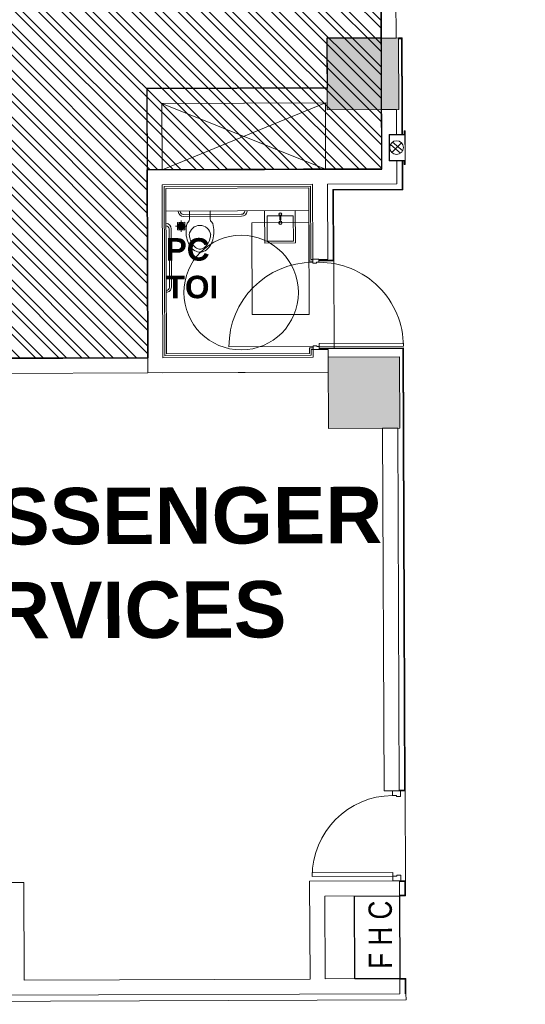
# Model space of a CAD drawing. Header units: millimetres. Extents: x 21148.2 to 21239.2, y 30135 to 30201.8.
# Tile 145 of 189: x 21196.2 to 21202.9, y 30166.5 to 30179.6. Entities that reach past the tile are written whole.
import ezdxf
from ezdxf.enums import TextEntityAlignment as Align

# ---------------------------------------------------------------- set-up
doc = ezdxf.new("R2010")
doc.units = ezdxf.units.MM
doc.set_wipeout_variables(frame=1)
doc.linetypes.add('Existing Modification Level 0$0$RETAIL-PTB LEVEL 0$0$ACAD_ISO04W100', pattern=[30, 24, -3, 0, -3])
for name, color, linetype, lineweight in [('AR-T1E-20-L1$0$BIAL - T1E - LT - 001 - AR - DWG - 0134 & 138$0$EAST COLUMN-PTB LEVEL 1$0$A-COL-PATT', 7, 'Continuous', 13), ('AR-T1E-20-L1$0$BIAL - T1E - LT - 001 - AR - DWG - 0134 & 138$0$EAST COLUMN-PTB LEVEL 1$0$A-COLS', 7, 'Continuous', 13), ('AR-T1E-20-L1$0$BIAL - T1E - LT - 001 - AR - DWG - 0134 & 138$0$EAST PTB LEVEL 1-FIRE EXTING$0$EAST PTB LEVEL 1-FIRE EXTING$0$F-EXTG', 7, 'Continuous', 13), ('AR-T1E-20-L1$0$BIAL - T1E - LT - 001 - AR - DWG - 0134 & 138$0$EAST PTB LEVEL 1-FIRE EXTING$0$EAST PTB LEVEL 1-FIRE EXTING$0$WEST PTB LVL 0 - FHB$0$F-EXTG', 7, 'Continuous', 13), ('AR-T1E-20-L1$0$BIAL - T1E - LT - 001 - AR - DWG - 0134 & 138$0$EAST PTB LVL 1 - TOILETS$0$A-FITOUT', 7, 'Continuous', 13), ('AR-T1E-20-L1$0$BIAL - T1E - LT - 001 - AR - DWG - 0134 & 138$0$EAST PTB LVL 1 - TOILETS$0$A-SANITARY', 7, 'Continuous', 13), ('AR-T1E-20-L1$0$BIAL - T1E - LT - 001 - AR - DWG - 0134 & 138$0$EAST PTB LVL 1 - TOILETS$0$A_Wall Finish_Granite Tile', 7, 'Continuous', 13), ('AR-T1E-20-L1$0$BIAL - T1E - LT - 001 - AR - DWG - 0134 & 138$0$EAST PTB LVL 1 - TOILETS$0$A_Wall Finishes_HPL', 7, 'Continuous', 13), ('AR-T1E-20-L1$0$BIAL - T1E - LT - 001 - AR - DWG - 0134 & 138$0$EAST PTB LVL 1 - TOILETS$0$BUILDING-PTB LEVEL 1$0$A-DOOR', 7, 'Continuous', 13), ('AR-T1E-20-L1$0$BIAL - T1E - LT - 001 - AR - DWG - 0134 & 138$0$EAST PTB LVL 1 - TOILETS$0$BUILDING-PTB LEVEL 1$0$A-DOOR-FRAM', 7, 'Continuous', 13), ('AR-T1E-20-L1$0$BIAL - T1E - LT - 001 - AR - DWG - 0134 & 138$0$EAST PTB LVL 1 - TOILETS$0$BUILDING-PTB LEVEL 1$0$A-RETAIL_WALL', 7, 'Continuous', 13), ('AR-T1E-20-L1$0$BIAL - T1E - LT - 001 - AR - DWG - 0134 & 138$0$EAST PTB LVL 1 - TOILETS$0$BUILDING-PTB LEVEL 1$0$A-WALL', 7, 'Continuous', 13), ('AR-T1E-20-L1$0$BIAL - T1E - LT - 001 - AR - DWG - 0134 & 138$0$EAST PTB LVL 1 - TOILETS$0$PIER TOILET-LEVEL 2$0$A-DOOR', 7, 'Continuous', 13), ('AR-T1E-20-L1$0$BIAL - T1E - LT - 001 - AR - DWG - 0134 & 138$0$EAST PTB LVL 1 - TOILETS$0$TOILET-PTB LEVEL 1$0$A-FLOR-PFIX', 7, 'Continuous', 13), ('AR-T1E-20-L1$0$BIAL - T1E - LT - 001 - AR - DWG - 0134 & 138$0$EAST PTB LVL 1-BUILDING WALLS$0$A-DETL-PATT', 7, 'Continuous', 13), ('AR-T1E-20-L1$0$BIAL - T1E - LT - 001 - AR - DWG - 0134 & 138$0$EAST PTB LVL 1-BUILDING WALLS$0$A-WALL', 7, 'Continuous', 13), ('AR-T1E-20-L1$0$BIAL - T1E - LT - 001 - AR - DWG - 0134 & 138$0$EAST PTB LVL 1-FIRE HOSE BOX$0$A-ANNO-TEXT', 7, 'Continuous', 13), ('AR-T1E-20-L1$0$BIAL - T1E - LT - 001 - AR - DWG - 0134 & 138$0$EAST PTB LVL 1-FLOOR CUT-OUTS$0$A-FLOR-CUTO', 7, 'Continuous', 13), ('AR-T1E-20-L1$0$Text', 7, 'Continuous', 13), ('Existing Modification Level 0$0$RETAIL-PTB LEVEL 0$0$A-RETAIL', 7, 'Continuous', 60)]:
    doc.layers.add(name, color=color, linetype=linetype, lineweight=lineweight)
doc.styles.add('AR-T1E-20-L1$0$ARIALBOLD.8', font='arialbd.ttf', dxfattribs={"width": 0.8, "height": 2.5})
doc.styles.add('AR-T1E-20-L1$0$BIAL - T1E - LT - 001 - AR - DWG - 0134 & 138$0$EAST PTB LVL 1-FIRE HOSE BOX$0$2.5 Arial_regular_annotative', font='arial.ttf', dxfattribs={"width": 0.8, "height": 2.5})
doc.styles.get("Standard").update_dxf_attribs({"font": 'arial.ttf'})

# ---------------------------------------------------------------- blocks, each defined once
blk = doc.blocks.new('AR-T1E-20-L1$0$BIAL - T1E - LT - 001 - AR - DWG - 0134 & 138$0$EAST PTB LVL 1-FIRE HOSE BOX$0$A$C039E453A')
blk.add_lwpolyline([(1100, 600), (1100, 0), (0, 0), (0, 600)], close=True)
at = {"layer": 'AR-T1E-20-L1$0$BIAL - T1E - LT - 001 - AR - DWG - 0134 & 138$0$EAST PTB LVL 1-FIRE HOSE BOX$0$A-ANNO-TEXT', "style": 'AR-T1E-20-L1$0$BIAL - T1E - LT - 001 - AR - DWG - 0134 & 138$0$EAST PTB LVL 1-FIRE HOSE BOX$0$2.5 Arial_regular_annotative', "width": 0.8}
blk.add_text('F H C', height=310.6, dxfattribs=at).set_placement((586, 259), align=Align.MIDDLE)
blk = doc.blocks.new('AR-T1E-20-L1$0$BIAL - T1E - LT - 001 - AR - DWG - 0134 & 138$0$EAST PTB LVL 1-FIRE HOSE BOX')
at = {"rotation": 90}
blk.add_blockref('AR-T1E-20-L1$0$BIAL - T1E - LT - 001 - AR - DWG - 0134 & 138$0$EAST PTB LVL 1-FIRE HOSE BOX$0$A$C039E453A', (277495, -43800), dxfattribs=at)
blk = doc.blocks.new('AR-T1E-20-L1$0$BIAL - T1E - LT - 001 - AR - DWG - 0134 & 138$0$EAST PTB LVL 1 - TOILETS$0$BUILDING-PTB LEVEL 1$0$Door_Sgl_HM Masonry Frame - 1000 Flush-HM_Interior_Wood-6901850-A2 - Enlarged Plan Level 1 - Parent')
at = {"layer": 'AR-T1E-20-L1$0$BIAL - T1E - LT - 001 - AR - DWG - 0134 & 138$0$EAST PTB LVL 1 - TOILETS$0$BUILDING-PTB LEVEL 1$0$A-DOOR'}
for p, q in [((-455.5, 1000), (-500, 1000)), ((-500, 1000), (-500, 0)), ((-455.5, 0), (-455.5, 1000)), ((-500, 0), (-455.5, 0))]:
    blk.add_line(p, q, dxfattribs=at)
blk.add_arc((-500, 0), 1000, 0, 90, dxfattribs=at)
at = {"layer": 'AR-T1E-20-L1$0$BIAL - T1E - LT - 001 - AR - DWG - 0134 & 138$0$EAST PTB LVL 1 - TOILETS$0$BUILDING-PTB LEVEL 1$0$A-DOOR-FRAM'}
for p, q in [((-560, 0), (-500, 0)), ((-500, 0), (-560, 0)), ((-560, 0), (-560, -100)), ((-500, 0), (-500, -50.8)), ((-500, -50.8), (-500, 0)), ((500, 0), (500, -50.8)), ((560, 0), (500, 0)), ((560, 0), (500, 0)), ((500, 0), (500, -50.8)), ((560, -100), (560, 0)), ((-500, -100), (-560, -100)), ((-560, -100), (-500, -100)), ((-500, -50.8), (-487.3, -50.8)), ((-487.3, -50.8), (-500, -50.8)), ((-500, -98.425), (-500, -100)), ((-487.3, -98.425), (-500, -98.425)), ((-500, -100), (-500, -98.425)), ((-500, -98.425), (-487.3, -98.425)), ((-487.3, -50.8), (-487.3, -98.425)), ((-487.3, -98.425), (-487.3, -50.8)), ((487.3, -50.8), (487.3, -98.425)), ((500, -50.8), (487.3, -50.8)), ((500, -50.8), (487.3, -50.8)), ((487.3, -50.8), (487.3, -98.425)), ((487.3, -98.425), (500, -98.425)), ((487.3, -98.425), (500, -98.425)), ((500, -98.425), (500, -100)), ((500, -98.425), (500, -100)), ((500, -100), (560, -100)), ((500, -100), (560, -100))]:
    blk.add_line(p, q, dxfattribs=at)
blk = doc.blocks.new('*U31')
for points in [[(-40, 0), (0, 0), (0, 30), (10, 30), (10, 80), (-40, 80)], [(0, 0), (0, -1120), (40, -1120), (40, 0)], [(1160, 0), (1120, 0), (1120, 30), (1110, 30), (1110, 80), (1160, 80)]]:
    blk.add_lwpolyline(points, close=True)
blk.add_arc((0, 0), 1120, 270, 0)
blk = doc.blocks.new('AR-T1E-20-L1$0$BIAL - T1E - LT - 001 - AR - DWG - 0134 & 138$0$EAST PTB LVL 1 - TOILETS$0$DT 1200 DOUBLE SWING')
at = {"layer": 'AR-T1E-20-L1$0$BIAL - T1E - LT - 001 - AR - DWG - 0134 & 138$0$EAST PTB LVL 1 - TOILETS$0$A-FITOUT', "ltscale": 0.1}
blk.add_line((-40, 40), (-1160, 40), dxfattribs=at)
blk.add_arc((-40, 40), 1120, 90, 180, dxfattribs=at)
at = {"layer": 'AR-T1E-20-L1$0$BIAL - T1E - LT - 001 - AR - DWG - 0134 & 138$0$EAST PTB LVL 1 - TOILETS$0$PIER TOILET-LEVEL 2$0$A-DOOR', "rotation": 90}
blk.add_blockref('*U31', (40, 40), dxfattribs=at)
blk = doc.blocks.new('AR-T1E-20-L1$0$BIAL - T1E - LT - 001 - AR - DWG - 0134 & 138$0$EAST PTB LVL 1 - TOILETS$0$Floor Watse')
for p, q in [((-75, 0), (75, 0)), ((-40, 2), (40, 2)), ((-39, 8), (39, 8)), ((-38, 12), (38, 12)), ((-36, 18), (36, 18)), ((-33, 22), (33, 22)), ((-29, 28), (29, 28)), ((-23, 32), (23, 32)), ((-14, 38), (14, 38)), ((0, 75), (0, -75)), ((-40, -2), (40, -2)), ((-39, -8), (39, -8)), ((-38, -12), (38, -12)), ((36, -18), (-36, -18)), ((-33, -22), (33, -22)), ((-29, -28), (29, -28)), ((-23, -32), (23, -32)), ((-14, -38), (14, -38))]:
    blk.add_line(p, q)
blk.add_lwpolyline([(-50, -50), (-50, 50), (50, 50), (50, -50), (-50, -50)])
blk.add_circle((0, 0), 45)
for start, end in [(176.4167, 183.5833), (161.79, 169.1931), (145.7711, 154.0555), (125.6591, 136.5675), (69.6359, 110.3641), (43.4325, 54.3409), (25.9445, 34.2289), (10.8069, 18.21), (356.4167, 3.5833), (190.8069, 198.21), (205.9445, 214.2289), (223.4325, 234.3409), (249.6359, 290.3641), (305.6591, 316.5675), (325.7711, 334.0555), (341.79, 349.1931)]:
    blk.add_arc((0, 0), 40, start, end)
blk = doc.blocks.new('AR-T1E-20-L1$0$BIAL - T1E - LT - 001 - AR - DWG - 0134 & 138$0$EAST PTB LVL 1 - TOILETS$0$A$C5B01695F')
at = {"layer": 'AR-T1E-20-L1$0$BIAL - T1E - LT - 001 - AR - DWG - 0134 & 138$0$EAST PTB LVL 1 - TOILETS$0$TOILET-PTB LEVEL 1$0$A-FLOR-PFIX'}
for p, q in [((50, -400), (1950, -400)), ((281, -445), (1055, -445)), ((281, -471), (1055, -471)), ((358, -530), (364, -504)), ((364, -400), (636, -400)), ((364, -504), (364, -400)), ((636, -400), (636, -504)), ((636, -504), (642, -530)), ((1362, -830), (1362, -400)), ((1362, -400), (1769, -400)), ((1394, -805), (1394, -470)), ((1394, -470), (1743, -470)), ((1565, -470), (1565, -523)), ((1565, -523), (1575, -523)), ((1575, -523), (1575, -468)), ((1743, -470), (1743, -805)), ((1769, -400), (1769, -830)), ((92, -1413), (92, -638)), ((117, -1413), (117, -638)), ((331, -562), (342, -549)), ((342, -549), (358, -530)), ((642, -530), (658, -549)), ((658, -549), (669, -562)), ((1950, -561), (1190, -561)), ((1190, -561), (1190, -1781)), ((1950, -1781), (1950, -561)), ((1769, -830), (1362, -830)), ((1743, -805), (1394, -805)), ((1190, -1781), (1950, -1781))]:
    blk.add_line(p, q, dxfattribs=at)
for centre, radius in [((1570, -448), 19.1), ((1570, -448), 14.1), ((1570, -561), 24.1), ((1570, -561), 19.1), ((1045, -1488), 762)]:
    blk.add_circle(centre, radius, dxfattribs=at)
for centre, radius, start, end in [((281, -404), 67.2, 180, 270), ((281, -404), 41.8, 180, 270), ((1055, -395), 76.2, 270, 353.2194), ((1055, -404), 41.8, 270, 0), ((41, -638), 76.2, 0, 83.2194), ((50, -638), 41.8, 0, 90), ((713, -675), 398, 164.265, 180), ((608, -646), 289, 163.1708, 164.265), ((500, -735), 144, 7.1691, 172.8309), ((392, -646), 289, 15.735, 16.8292), ((287, -675), 398, 0, 15.735), ((713, -675), 398, 180, 195.735), ((608, -705), 289, 195.735, 214.2234), ((713, -675), 358, 186.6314, 195.735), ((608, -705), 249, 195.735, 214.2234), ((392, -705), 249, 325.7766, 344.265), ((392, -705), 289, 325.7766, 344.265), ((287, -675), 358, 344.265, 353.3686), ((287, -675), 398, 344.265, 0), ((542, -750), 209, 214.2234, 238.6602), ((542, -750), 169, 214.2234, 238.6602), ((500, -819), 88.3, 238.6602, 270), ((500, -819), 88.3, 270, 301.3398), ((458, -750), 169, 301.3398, 325.7766), ((458, -750), 209, 301.3398, 325.7766), ((500, -819), 128, 238.6602, 270), ((500, -819), 128, 270, 301.3398), ((50, -1413), 67.2, 270, 0), ((50, -1413), 41.8, 270, 0)]:
    blk.add_arc(centre, radius, start, end, dxfattribs=at)
at = {"layer": 'AR-T1E-20-L1$0$BIAL - T1E - LT - 001 - AR - DWG - 0134 & 138$0$EAST PTB LVL 1 - TOILETS$0$A-SANITARY', "rotation": 89.99999999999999}
blk.add_blockref('AR-T1E-20-L1$0$BIAL - T1E - LT - 001 - AR - DWG - 0134 & 138$0$EAST PTB LVL 1 - TOILETS$0$Floor Watse', (250, -600), dxfattribs=at)
blk = doc.blocks.new('AR-T1E-20-L1$0$BIAL - T1E - LT - 001 - AR - DWG - 0134 & 138$0$EAST PTB LEVEL 1-FIRE EXTING$0$EAST PTB LEVEL 1-FIRE EXTING$0$N fire extinguisher cabinet')
for points in [[(-320, -1950), (-320, -2300), (-115, -2300), (-115, -1950)], [(-115, -1900), (-115, -2350), (-105, -2350), (-105, -1900)]]:
    blk.add_lwpolyline(points, close=True)
blk.add_wipeout([(-320, -1950), (-320, -2300), (-115, -2300), (-115, -1950)])
blk.add_lwpolyline([(-120, -2350), (-120, -2300), (-320, -2300), (-320, -1950), (-120, -1950), (-120, -1900), (-115, -1900), (-115, -1955), (-315, -1955), (-315, -2295), (-115, -2295), (-115, -2350), (-120, -2350)])
blk = doc.blocks.new('AR-T1E-20-L1$0$BIAL - T1E - LT - 001 - AR - DWG - 0134 & 138$0$EAST PTB LEVEL 1-FIRE EXTING$0$EAST PTB LEVEL 1-FIRE EXTING$0$N WT-9ltrs')
for p, q in [((-0.495, -0.347), (0.27, 0.541)), ((-0.428, 0.428), (0.428, -0.428)), ((-0.278, -0.537), (0.49, 0.354))]:
    blk.add_line(p, q)
blk.add_circle((0, 0), 0.605)

msp = doc.modelspace()

# ---------------------------------------------------------------- hatches: boundary and pattern name
at = {"true_color": 0xfeeab9}
h = msp.add_hatch(dxfattribs=at)
h.set_pattern_fill('ANSI32', color=254, scale=0.023, angle=90)
h.set_pattern_definition([(135, (21151.4033, 30177.6676), (-0.1549094, -0.1549094), []), (135, (21151.4033, 30177.77087), (-0.1549094, -0.1549094), [])])
h.paths.add_polyline_path([(21201.017, 30182.017), (21213.672, 30182.027), (21213.672, 30185.169), (21211.749, 30185.169), (21211.749, 30187.823), (21177.99, 30187.515, 0.591749), (21171.968, 30178.39), (21184.14, 30178.44), (21184.326, 30178.429), (21184.339, 30175.035), (21197.925, 30175.089), (21197.914, 30177.589), (21201.034, 30177.601)])
at = {"layer": 'AR-T1E-20-L1$0$BIAL - T1E - LT - 001 - AR - DWG - 0134 & 138$0$EAST COLUMN-PTB LEVEL 1$0$A-COL-PATT'}
msp.add_hatch(color=256, dxfattribs=at).paths.add_polyline_path([(21200.309, 30178.391), (21201.259, 30178.395), (21201.255, 30179.345), (21200.305, 30179.341)])
msp.add_hatch(color=256, dxfattribs=at).paths.add_polyline_path([(21200.326, 30174.15), (21201.276, 30174.154), (21201.272, 30175.104), (21200.322, 30175.1), (21200.323, 30174.9)], flags=0)

# ---------------------------------------------------------------- linework, layer by layer
at = {"layer": 'AR-T1E-20-L1$0$BIAL - T1E - LT - 001 - AR - DWG - 0134 & 138$0$EAST COLUMN-PTB LEVEL 1$0$A-COLS'}
for p, q in [((21201.255, 30179.345), (21200.305, 30179.341)), ((21200.305, 30179.341), (21200.309, 30178.391)), ((21201.259, 30178.395), (21201.255, 30179.345)), ((21200.309, 30178.391), (21201.259, 30178.395)), ((21201.272, 30175.104), (21200.322, 30175.1)), ((21200.322, 30175.1), (21200.326, 30174.15)), ((21201.276, 30174.154), (21201.272, 30175.104)), ((21200.326, 30174.15), (21201.276, 30174.154))]:
    msp.add_line(p, q, dxfattribs=at)
at = {"layer": 'AR-T1E-20-L1$0$BIAL - T1E - LT - 001 - AR - DWG - 0134 & 138$0$EAST PTB LVL 1 - TOILETS$0$A_Wall Finish_Granite Tile'}
for p, q in [((21200.117, 30176.399), (21200.092, 30176.399)), ((21200.122, 30175.224), (21200.072, 30175.224))]:
    msp.add_line(p, q, dxfattribs=at)
for points in [[(21200.092, 30176.399), (21200.088, 30177.374), (21198.138, 30177.367), (21198.147, 30175.117), (21200.097, 30175.124), (21200.097, 30175.199), (21200.122, 30175.199)], [(21200.117, 30176.374), (21200.067, 30176.374), (21200.063, 30177.349), (21198.163, 30177.342), (21198.172, 30175.142), (21200.072, 30175.149), (21200.072, 30175.224)]]:
    msp.add_lwpolyline(points, dxfattribs=at)
at = {"layer": 'AR-T1E-20-L1$0$BIAL - T1E - LT - 001 - AR - DWG - 0134 & 138$0$EAST PTB LVL 1 - TOILETS$0$A_Wall Finishes_HPL'}
msp.add_line((21200.197, 30176.39), (21200.388, 30176.391), dxfattribs=at)
for points in [[(21201.255, 30179.345), (21201.305, 30179.345), (21201.313, 30177.324), (21200.393, 30177.321), (21200.397, 30176.381), (21200.197, 30176.38)], [(21201.255, 30179.335), (21201.296, 30179.335), (21201.304, 30177.334), (21200.384, 30177.33), (21200.388, 30176.391)], [(21200.202, 30175.219), (21201.322, 30175.224), (21201.346, 30169.329), (21201.266, 30169.329)], [(21201.266, 30169.339), (21201.336, 30169.339), (21201.312, 30175.214), (21200.202, 30175.21)], [(21201.27, 30168.129), (21201.35, 30168.129)], [(21201.27, 30168.12), (21201.341, 30168.12)], [(21201.341, 30168.12), (21201.342, 30167.939)], [(21201.35, 30168.129), (21201.351, 30167.929)], [(21201.271, 30167.939), (21201.342, 30167.939)], [(21201.271, 30167.929), (21201.351, 30167.929)], [(21201.276, 30166.829), (21201.356, 30166.829), (21201.356, 30166.629)], [(21201.276, 30166.82), (21201.346, 30166.82), (21201.347, 30166.629)]]:
    msp.add_lwpolyline(points, dxfattribs=at)
at = {"layer": 'AR-T1E-20-L1$0$BIAL - T1E - LT - 001 - AR - DWG - 0134 & 138$0$EAST PTB LVL 1 - TOILETS$0$BUILDING-PTB LEVEL 1$0$A-RETAIL_WALL'}
for p, q in [((21201.029, 30178.394), (21201.229, 30178.395)), ((21201.229, 30178.395), (21201.233, 30177.404)), ((21197.923, 30174.891), (21200.323, 30174.9))]:
    msp.add_line(p, q, dxfattribs=at)
at = {"layer": 'AR-T1E-20-L1$0$BIAL - T1E - LT - 001 - AR - DWG - 0134 & 138$0$EAST PTB LVL 1 - TOILETS$0$BUILDING-PTB LEVEL 1$0$A-WALL'}
for p, q in [((21200.308, 30178.681), (21197.908, 30178.671)), ((21197.908, 30178.671), (21197.923, 30174.891)), ((21198.109, 30178.472), (21200.309, 30178.481)), ((21198.109, 30178.472), (21198.112, 30177.591)), ((21201.029, 30178.394), (21201.032, 30177.603)), ((21197.912, 30177.591), (21197.922, 30175.091)), ((21201.032, 30177.603), (21198.112, 30177.591)), ((21198.113, 30177.391), (21200.113, 30177.399)), ((21198.113, 30177.391), (21200.113, 30177.399)), ((21200.113, 30177.399), (21200.117, 30176.399)), ((21200.113, 30177.399), (21200.117, 30176.399)), ((21200.313, 30177.4), (21201.233, 30177.404)), ((21200.313, 30177.4), (21201.233, 30177.404)), ((21200.317, 30176.4), (21200.313, 30177.4)), ((21200.317, 30176.4), (21200.313, 30177.4)), ((21198.122, 30175.091), (21198.113, 30177.391)), ((21198.122, 30175.091), (21198.113, 30177.391)), ((21200.117, 30176.399), (21200.317, 30176.4)), ((21200.117, 30176.399), (21200.317, 30176.4)), ((21200.322, 30175.2), (21200.122, 30175.199)), ((21200.322, 30175.2), (21200.122, 30175.199)), ((21200.122, 30175.199), (21200.122, 30175.099)), ((21200.122, 30175.199), (21200.122, 30175.099)), ((21200.323, 30174.9), (21200.322, 30175.2)), ((21200.323, 30174.9), (21200.322, 30175.2)), ((21200.122, 30175.099), (21198.122, 30175.091)), ((21200.122, 30175.099), (21198.122, 30175.091)), ((21198.118, 30174.891), (21200.323, 30174.9))]:
    msp.add_line(p, q, dxfattribs=at)
at = {"layer": 'AR-T1E-20-L1$0$BIAL - T1E - LT - 001 - AR - DWG - 0134 & 138$0$EAST PTB LVL 1-BUILDING WALLS$0$A-DETL-PATT', "ltscale": 0.2}
for p, q in [((21200.397, 30176.381), (21200.402, 30175.22)), ((21201.346, 30169.329), (21201.35, 30168.129))]:
    msp.add_line(p, q, dxfattribs=at)
at = {"layer": 'AR-T1E-20-L1$0$BIAL - T1E - LT - 001 - AR - DWG - 0134 & 138$0$EAST PTB LVL 1-BUILDING WALLS$0$A-DETL-PATT'}
msp.add_line((21201.357, 30166.549), (21201.356, 30166.629), dxfattribs=at)
msp.add_lwpolyline([(21185.985, 30166.568), (21185.985, 30166.488), (21201.357, 30166.549)], dxfattribs=at)
at = {"layer": 'AR-T1E-20-L1$0$BIAL - T1E - LT - 001 - AR - DWG - 0134 & 138$0$EAST PTB LVL 1-BUILDING WALLS$0$A-WALL', "ltscale": 5}
for p, q in [((21201.015, 30181.979), (21201.025, 30179.344)), ((21201.225, 30179.344), (21201.216, 30181.779)), ((21201.025, 30179.344), (21201.225, 30179.344))]:
    msp.add_line(p, q, dxfattribs=at)
at = {"layer": 'AR-T1E-20-L1$0$BIAL - T1E - LT - 001 - AR - DWG - 0134 & 138$0$EAST PTB LVL 1-BUILDING WALLS$0$A-WALL'}
for p, q in [((21197.922, 30175.091), (21189.272, 30175.056)), ((21197.923, 30174.891), (21197.922, 30175.091)), ((21194.223, 30174.876), (21197.923, 30174.891)), ((21201.246, 30174.154), (21201.046, 30174.153)), ((21201.046, 30174.153), (21201.066, 30169.328)), ((21201.266, 30169.329), (21201.246, 30174.154)), ((21201.066, 30169.328), (21201.266, 30169.329)), ((21189.624, 30168.082), (21196.274, 30168.109)), ((21196.274, 30168.109), (21196.28, 30166.809)), ((21200.075, 30168.124), (21201.27, 30168.129)), ((21200.081, 30166.824), (21200.075, 30168.124)), ((21201.271, 30167.929), (21201.27, 30168.129)), ((21200.276, 30167.925), (21201.271, 30167.929)), ((21200.276, 30167.925), (21200.281, 30166.825)), ((21200.081, 30166.824), (21196.28, 30166.809)), ((21201.276, 30166.829), (21200.281, 30166.825)), ((21201.276, 30166.629), (21201.276, 30166.829)), ((21201.276, 30166.629), (21185.985, 30166.568))]:
    msp.add_line(p, q, dxfattribs=at)
at = {"layer": 'AR-T1E-20-L1$0$BIAL - T1E - LT - 001 - AR - DWG - 0134 & 138$0$EAST PTB LVL 1-FLOOR CUT-OUTS$0$A-FLOR-CUTO', "ltscale": 0.2}
for p, q in [((21198.109, 30178.472), (21200.287, 30177.6)), ((21198.112, 30177.591), (21200.284, 30178.481))]:
    msp.add_line(p, q, dxfattribs=at)
at = {"layer": 'AR-T1E-20-L1$0$BIAL - T1E - LT - 001 - AR - DWG - 0134 & 138$0$EAST PTB LVL 1-FLOOR CUT-OUTS$0$A-FLOR-CUTO'}
msp.add_lwpolyline([(21200.284, 30178.481), (21198.109, 30178.472), (21198.112, 30177.591), (21200.287, 30177.6)], close=True, dxfattribs=at)

# ---------------------------------------------------------------- block references
at = {"xscale": 0.001, "yscale": 0.001, "zscale": 0.001, "rotation": 0.2299050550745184}
for name, p in [('AR-T1E-20-L1$0$BIAL - T1E - LT - 001 - AR - DWG - 0134 & 138$0$EAST PTB LVL 1-FIRE HOSE BOX', (20923.607, 30209.515)), ('AR-T1E-20-L1$0$BIAL - T1E - LT - 001 - AR - DWG - 0134 & 138$0$EAST PTB LVL 1 - TOILETS$0$DT 1200 DOUBLE SWING', (21200.162, 30175.2))]:
    msp.add_blockref(name, p, dxfattribs=at)
at = {"layer": 'AR-T1E-20-L1$0$BIAL - T1E - LT - 001 - AR - DWG - 0134 & 138$0$EAST PTB LVL 1 - TOILETS$0$A-SANITARY', "xscale": 0.001, "yscale": 0.001, "zscale": 0.001, "rotation": 0.2299050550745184}
msp.add_blockref('AR-T1E-20-L1$0$BIAL - T1E - LT - 001 - AR - DWG - 0134 & 138$0$EAST PTB LVL 1 - TOILETS$0$A$C5B01695F', (21198.113, 30177.441), dxfattribs=at)
at = {"layer": 'AR-T1E-20-L1$0$BIAL - T1E - LT - 001 - AR - DWG - 0134 & 138$0$EAST PTB LVL 1 - TOILETS$0$BUILDING-PTB LEVEL 1$0$A-DOOR', "xscale": 0.00107142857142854, "yscale": 0.00107142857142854, "zscale": 0.00107142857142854, "rotation": 90.2299050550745}
msp.add_blockref('AR-T1E-20-L1$0$BIAL - T1E - LT - 001 - AR - DWG - 0134 & 138$0$EAST PTB LVL 1 - TOILETS$0$BUILDING-PTB LEVEL 1$0$Door_Sgl_HM Masonry Frame - 1000 Flush-HM_Interior_Wood-6901850-A2 - Enlarged Plan Level 1 - Parent', (21201.179, 30168.729), dxfattribs=at)

# ---------------------------------------------------------------- texts
at = {"insert": (21198.161, 30176.682, 10.833), "char_height": 0.3, "width": 12.68184, "attachment_point": 1}
msp.add_mtext('{\\fArial|b1|i0|c0|p34;PC\\PTOI}', dxfattribs=at)
at = {"layer": 'AR-T1E-20-L1$0$Text', "insert": (21194.461, 30173.349), "char_height": 0.75, "width": 12.16883, "attachment_point": 1, "rotation": 0.2299, "style": 'AR-T1E-20-L1$0$ARIALBOLD.8'}
msp.add_mtext('{\\W1;PASSENGER \\PSERVICES}', dxfattribs=at)

# ---------------------------------------------------------------- next in the draw order: block references
at = {"layer": 'AR-T1E-20-L1$0$BIAL - T1E - LT - 001 - AR - DWG - 0134 & 138$0$EAST PTB LEVEL 1-FIRE EXTING$0$EAST PTB LEVEL 1-FIRE EXTING$0$WEST PTB LVL 0 - FHB$0$F-EXTG', "xscale": 0.001, "yscale": 0.001, "zscale": 0.001, "rotation": 0.2299050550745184}
msp.add_blockref('AR-T1E-20-L1$0$BIAL - T1E - LT - 001 - AR - DWG - 0134 & 138$0$EAST PTB LEVEL 1-FIRE EXTING$0$EAST PTB LEVEL 1-FIRE EXTING$0$N fire extinguisher cabinet', (21201.443, 30180.011), dxfattribs=at)

# ---------------------------------------------------------------- next in the draw order: linework, layer by layer
at = {"color": 240, "true_color": 0xed1f24}
msp.add_lwpolyline([(21201.017, 30182.017), (21213.672, 30182.027), (21213.672, 30185.169), (21211.749, 30185.169), (21211.749, 30187.823), (21177.99, 30187.515, 0.591749), (21171.968, 30178.39), (21184.14, 30178.44), (21184.326, 30178.429), (21184.339, 30175.035), (21197.925, 30175.089), (21197.914, 30177.589), (21201.034, 30177.601), (21201.017, 30182.017)], format="xyb", close=True, dxfattribs=at)
msp.add_lwpolyline([(21177.988, 30187.517), (21211.746, 30187.825), (21211.746, 30185.171), (21213.67, 30185.171), (21213.67, 30182.029), (21201.015, 30182.02), (21201.032, 30177.603), (21197.912, 30177.591), (21197.922, 30175.091), (21184.337, 30175.037), (21184.323, 30178.642), (21184.138, 30178.442), (21171.966, 30178.392)], dxfattribs=at)
at = {"layer": 'Existing Modification Level 0$0$RETAIL-PTB LEVEL 0$0$A-RETAIL', "linetype": 'Existing Modification Level 0$0$RETAIL-PTB LEVEL 0$0$ACAD_ISO04W100', "lineweight": -2, "ltscale": 0.2}
for points in [[(21211.705, 30185.175), (21213.605, 30185.175), (21213.65, 30182.029), (21201.015, 30182.02), (21201.025, 30179.342), (21200.305, 30179.341), (21200.308, 30178.678), (21197.908, 30178.669), (21197.922, 30175.091), (21184.337, 30175.037), (21184.337, 30178.442), (21171.958, 30178.379), (21177.988, 30187.517)], [(21213.605, 30185.175), (21213.67, 30182.029), (21201.015, 30181.979), (21201.025, 30179.342), (21200.305, 30179.342), (21200.308, 30178.681), (21197.908, 30178.671), (21197.922, 30175.091)]]:
    msp.add_lwpolyline(points, dxfattribs=at)

# ---------------------------------------------------------------- next in the draw order: block references
at = {"layer": 'AR-T1E-20-L1$0$BIAL - T1E - LT - 001 - AR - DWG - 0134 & 138$0$EAST PTB LEVEL 1-FIRE EXTING$0$EAST PTB LEVEL 1-FIRE EXTING$0$F-EXTG', "xscale": 0.151200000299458, "yscale": 0.151200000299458, "zscale": 0.151200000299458, "rotation": 270.2299050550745}
msp.add_blockref('AR-T1E-20-L1$0$BIAL - T1E - LT - 001 - AR - DWG - 0134 & 138$0$EAST PTB LEVEL 1-FIRE EXTING$0$EAST PTB LEVEL 1-FIRE EXTING$0$N WT-9ltrs', (21201.231, 30177.886), dxfattribs=at)

doc.saveas('drawing.dxf')
